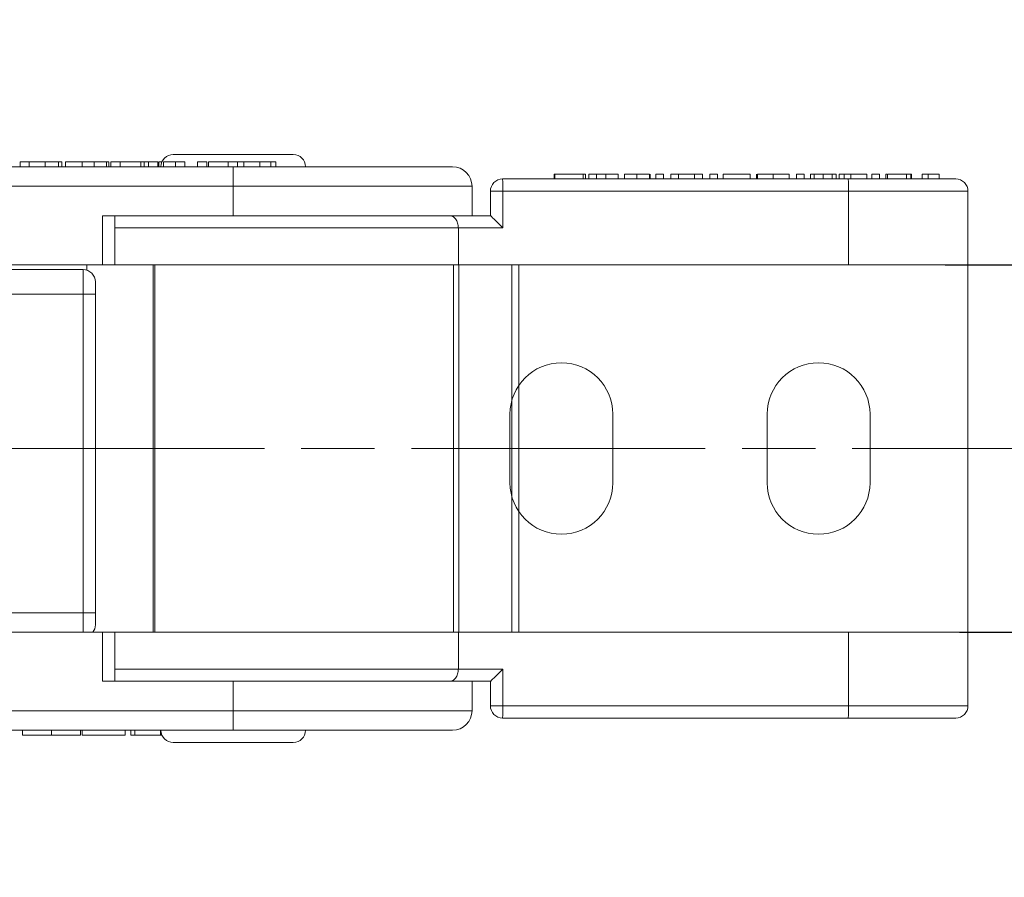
# Model space of a CAD drawing. Header units: millimetres. Extents: x 3075 to 3577, y -362 to -10.
# Tile 8 of 30: x 3461 to 3501, y -271 to -236. Entities that reach past the tile are written whole.
import ezdxf

# ---------------------------------------------------------------- set-up
doc = ezdxf.new("R2010")
doc.units = ezdxf.units.MM
doc.linetypes.add('ACAD_ISO08W100', pattern=[36, 24, -3, 6, -3])
doc.linetypes.add('CENTER', pattern=[0.6, 0.375, -0.075, 0.075, -0.075])
doc.layers.add('中心线', color=1, linetype='CENTER', lineweight=25)
doc.styles.get("Standard").update_dxf_attribs({"font": '仿宋_GB2312.ttf', "width": 0.8})
doc.dimstyles.new('ISO-15', dxfattribs={"dimtxt": 5, "dimasz": 5, "dimexe": 2.5, "dimexo": 0.625, "dimgap": 2.5, "dimtad": 1, "dimdsep": 46, "dimtxsty": 'Standard', "dimcen": 2.5, "dimadec": 0, "dimazin": 0, "dimtfac": 1, "dimtmove": 0, "dimatfit": 3, "dimfxl": 0, "dimarcsym": 0})

# ---------------------------------------------------------------- blocks, each defined once
blk = doc.blocks.new('*D221')
at = {"color": 0, "lineweight": -2}
for p, q in [((3521.878, -240.776), (3521.878, -235.776)), ((3498.361, -245.776), (3524.378, -245.776)), ((3521.878, -245.776), (3521.878, -260.776)), ((3498.95, -260.776), (3524.378, -260.776)), ((3521.878, -265.776), (3521.878, -270.776))]:
    blk.add_line(p, q, dxfattribs=at)
at = {"color": 0, "lineweight": 9}
for points in [[(3521.044, -240.776), (3522.711, -240.776), (3521.878, -245.776)], [(3521.044, -265.776), (3522.711, -265.776), (3521.878, -260.776)]]:
    blk.add_solid(points, dxfattribs=at)
at = {"layer": 'Defpoints', "color": 0, "lineweight": 9}
for p in [(3497.736, -245.776), (3498.325, -260.776), (3521.878, -260.776)]:
    blk.add_point(p, dxfattribs=at)
at = {"color": 0, "lineweight": 9, "insert": (3516.878, -253.276), "char_height": 5, "attachment_point": 5, "rotation": 90}
blk.add_mtext('15', dxfattribs=at)

msp = doc.modelspace()

# ---------------------------------------------------------------- linework, layer by layer
at = {"color": 7, "linetype": 'Continuous', "lineweight": 15}
for p, q in [((3460.592, -241.776), (3460.592, -241.576)), ((3460.959, -241.776), (3460.959, -241.576)), ((3461.427, -241.576), (3461.364, -241.576)), ((3461.614, -241.576), (3461.614, -241.776)), ((3462.151, -241.776), (3462.151, -241.576)), ((3462.292, -241.776), (3462.292, -241.576)), ((3462.445, -241.576), (3462.445, -241.776)), ((3462.445, -241.576), (3463.122, -241.576)), ((3463.122, -241.776), (3463.122, -241.576)), ((3464.051, -241.576), (3463.469, -241.576)), ((3463.607, -241.776), (3463.607, -241.576)), ((3464.211, -241.576), (3464.051, -241.576)), ((3464.112, -241.776), (3464.112, -241.576)), ((3464.211, -241.776), (3464.211, -241.576)), ((3464.29, -241.776), (3464.29, -241.576)), ((3464.675, -241.576), (3464.29, -241.576)), ((3464.675, -241.576), (3464.675, -241.776)), ((3465.521, -241.576), (3464.675, -241.576)), ((3465.521, -241.776), (3465.521, -241.576)), ((3465.649, -241.576), (3465.521, -241.576)), ((3465.649, -241.776), (3465.649, -241.576)), ((3465.827, -241.576), (3465.649, -241.576)), ((3465.827, -241.776), (3465.827, -241.576)), ((3466.212, -241.576), (3465.827, -241.576)), ((3466.212, -241.576), (3466.212, -241.776)), ((3466.258, -241.776), (3466.258, -241.576)), ((3466.442, -241.776), (3466.442, -241.576)), ((3466.929, -241.776), (3466.929, -241.576)), ((3466.929, -241.576), (3467.313, -241.576)), ((3467.313, -241.776), (3467.313, -241.576)), ((3467.825, -241.776), (3467.825, -241.576)), ((3468.21, -241.576), (3467.825, -241.576)), ((3468.21, -241.576), (3468.21, -241.776)), ((3468.285, -241.776), (3468.285, -241.576)), ((3469.08, -241.576), (3468.285, -241.576)), ((3469.08, -241.776), (3469.08, -241.576)), ((3469.465, -241.576), (3469.08, -241.576)), ((3469.465, -241.576), (3469.465, -241.776)), ((3469.721, -241.576), (3469.465, -241.576)), ((3469.721, -241.776), (3469.721, -241.576)), ((3470.374, -241.776), (3470.374, -241.576)), ((3470.83, -241.776), (3470.83, -241.576)), ((3471.028, -241.776), (3471.028, -241.576)), ((3469.29, -241.776), (3454.961, -241.776)), ((3469.29, -242.576), (3469.29, -241.776)), ((3480.29, -242.276), (3494.398, -242.276)), ((3482.393, -242.276), (3482.393, -242.076)), ((3482.418, -242.076), (3482.393, -242.076)), ((3483.572, -242.076), (3482.418, -242.076)), ((3482.418, -242.276), (3482.418, -242.076)), ((3483.572, -242.276), (3483.572, -242.076)), ((3483.675, -242.076), (3483.572, -242.076)), ((3483.675, -242.276), (3483.675, -242.076)), ((3483.803, -242.276), (3483.803, -242.076)), ((3484.121, -242.276), (3484.121, -242.076)), ((3484.499, -242.276), (3484.499, -242.076)), ((3484.499, -242.076), (3485.008, -242.076)), ((3485.008, -242.276), (3485.008, -242.076)), ((3485.265, -242.276), (3485.265, -242.076)), ((3485.765, -242.276), (3485.765, -242.076)), ((3486.29, -242.276), (3486.29, -242.076)), ((3486.316, -242.276), (3486.316, -242.076)), ((3486.547, -242.276), (3486.547, -242.076)), ((3486.854, -242.076), (3486.547, -242.076)), ((3486.854, -242.276), (3486.854, -242.076)), ((3487.162, -242.276), (3487.162, -242.076)), ((3487.47, -242.076), (3487.162, -242.076)), ((3488.122, -242.076), (3487.47, -242.076)), ((3487.47, -242.276), (3487.47, -242.076)), ((3488.122, -242.276), (3488.122, -242.076)), ((3488.444, -242.076), (3488.122, -242.076)), ((3488.444, -242.276), (3488.444, -242.076)), ((3488.752, -242.276), (3488.752, -242.076)), ((3489.059, -242.076), (3488.752, -242.076)), ((3489.059, -242.276), (3489.059, -242.076)), ((3489.29, -242.276), (3489.29, -242.076)), ((3490.393, -242.076), (3489.29, -242.076)), ((3490.393, -242.276), (3490.393, -242.076)), ((3490.649, -242.276), (3490.649, -242.076)), ((3490.7, -242.276), (3490.7, -242.076)), ((3491.333, -242.276), (3491.333, -242.076)), ((3491.333, -242.076), (3491.983, -242.076)), ((3491.983, -242.276), (3491.983, -242.076)), ((3492.598, -242.076), (3492.29, -242.076)), ((3492.29, -242.276), (3492.29, -242.076)), ((3492.598, -242.276), (3492.598, -242.076)), ((3492.854, -242.276), (3492.854, -242.076)), ((3493.012, -242.276), (3493.012, -242.076)), ((3493.38, -242.276), (3493.38, -242.076)), ((3493.747, -242.076), (3493.747, -242.276)), ((3493.906, -242.276), (3493.906, -242.076)), ((3494.034, -242.276), (3494.034, -242.076)), ((3494.239, -242.076), (3494.034, -242.076)), ((3494.239, -242.276), (3494.239, -242.076)), ((3494.506, -242.076), (3494.239, -242.076)), ((3494.506, -242.276), (3494.506, -242.076)), ((3495.162, -242.076), (3494.506, -242.076)), ((3495.162, -242.276), (3495.162, -242.076)), ((3495.675, -242.076), (3495.367, -242.076)), ((3495.367, -242.276), (3495.367, -242.076)), ((3495.675, -242.276), (3495.675, -242.076)), ((3495.931, -242.276), (3495.931, -242.076)), ((3496.008, -242.276), (3496.008, -242.076)), ((3496.777, -242.076), (3496.008, -242.076)), ((3496.777, -242.276), (3496.777, -242.076)), ((3496.957, -242.076), (3496.777, -242.076)), ((3496.957, -242.276), (3496.957, -242.076)), ((3496.983, -242.076), (3496.957, -242.076)), ((3496.983, -242.276), (3496.983, -242.076)), ((3497.418, -242.076), (3497.418, -242.276)), ((3497.418, -242.076), (3497.664, -242.076)), ((3497.664, -242.276), (3497.664, -242.076)), ((3498.111, -242.276), (3498.111, -242.076)), ((3454.626, -242.576), (3469.29, -242.576)), ((3469.29, -242.576), (3469.29, -243.776)), ((3479.04, -242.576), (3469.29, -242.576)), ((3479.04, -243.776), (3479.04, -242.576)), ((3479.79, -242.776), (3479.79, -243.776)), ((3480.302, -242.776), (3479.79, -242.776)), ((3480.302, -244.276), (3480.302, -242.776)), ((3480.302, -242.776), (3494.41, -242.776)), ((3494.41, -242.776), (3494.41, -245.776)), ((3499.29, -242.776), (3494.41, -242.776)), ((3499.29, -245.776), (3499.29, -242.776)), ((3463.955, -243.776), (3463.955, -245.776)), ((3463.955, -243.776), (3469.29, -243.776)), ((3464.455, -245.776), (3464.455, -243.776)), ((3469.29, -243.776), (3478.646, -243.776)), ((3478.646, -243.776), (3479.79, -243.776)), ((3478.483, -244.276), (3464.455, -244.276)), ((3478.483, -245.776), (3478.483, -244.276)), ((3478.483, -244.276), (3480.302, -244.276)), ((3463.955, -245.776), (3449.29, -245.776)), ((3463.16, -245.976), (3450.66, -245.976)), ((3463.16, -246.976), (3463.16, -245.976)), ((3463.307, -245.776), (3463.307, -245.998)), ((3463.955, -245.776), (3464.455, -245.776)), ((3464.455, -245.776), (3478.483, -245.776)), ((3466.023, -245.776), (3466.023, -253.276)), ((3466.09, -253.276), (3466.09, -245.776)), ((3478.29, -245.776), (3478.29, -253.276)), ((3478.483, -245.776), (3494.41, -245.776)), ((3478.503, -253.276), (3478.503, -245.776)), ((3480.661, -245.776), (3480.661, -253.276)), ((3480.948, -253.276), (3480.948, -245.776)), ((3494.41, -245.776), (3499.29, -245.776)), ((3499.29, -253.276), (3499.29, -245.776)), ((3450.66, -246.976), (3463.16, -246.976)), ((3463.66, -246.976), (3463.16, -246.976)), ((3463.16, -246.976), (3463.16, -253.276)), ((3463.66, -253.276), (3463.66, -246.976)), ((3480.59, -251.876), (3480.59, -254.676)), ((3484.79, -254.676), (3484.79, -251.876)), ((3491.09, -251.876), (3491.09, -254.676)), ((3495.29, -254.676), (3495.29, -251.876)), ((3463.16, -253.276), (3463.16, -259.976)), ((3463.66, -259.976), (3463.66, -253.276)), ((3466.023, -253.276), (3466.023, -260.776)), ((3466.09, -260.776), (3466.09, -253.276)), ((3478.29, -253.276), (3478.29, -260.776)), ((3478.503, -260.776), (3478.503, -253.276)), ((3480.661, -253.276), (3480.661, -260.776)), ((3480.948, -260.776), (3480.948, -253.276)), ((3499.29, -260.776), (3499.29, -253.276)), ((3463.16, -259.976), (3450.66, -259.976)), ((3463.16, -259.976), (3463.66, -259.976)), ((3463.16, -260.776), (3463.16, -259.976)), ((3449.29, -260.776), (3463.955, -260.776)), ((3463.955, -260.776), (3463.955, -262.776)), ((3464.455, -260.776), (3463.955, -260.776)), ((3464.455, -262.776), (3464.455, -260.776)), ((3478.483, -260.776), (3464.455, -260.776)), ((3478.483, -262.276), (3478.483, -260.776)), ((3494.41, -260.776), (3478.483, -260.776)), ((3494.41, -260.776), (3494.41, -263.776)), ((3499.29, -260.776), (3494.41, -260.776)), ((3499.29, -263.776), (3499.29, -260.776)), ((3464.455, -262.276), (3478.483, -262.276)), ((3480.302, -262.276), (3478.483, -262.276)), ((3480.302, -263.776), (3480.302, -262.276)), ((3463.955, -262.776), (3469.29, -262.776)), ((3469.29, -262.776), (3469.29, -263.976)), ((3478.646, -262.776), (3469.29, -262.776)), ((3478.646, -262.776), (3479.79, -262.776)), ((3479.04, -263.976), (3479.04, -262.776)), ((3479.79, -262.776), (3479.79, -263.776)), ((3469.29, -263.976), (3454.626, -263.976)), ((3469.29, -263.976), (3469.29, -264.776)), ((3469.29, -263.976), (3479.04, -263.976)), ((3479.79, -263.776), (3480.302, -263.776)), ((3494.41, -263.776), (3480.302, -263.776)), ((3494.41, -263.776), (3499.29, -263.776)), ((3494.398, -264.276), (3480.29, -264.276)), ((3454.961, -264.776), (3469.29, -264.776)), ((3460.688, -264.776), (3460.688, -264.976)), ((3461.87, -264.976), (3461.87, -264.776)), ((3463.06, -264.776), (3463.06, -264.976)), ((3463.121, -264.976), (3463.121, -264.776)), ((3464.884, -264.776), (3464.884, -264.976)), ((3465.106, -264.776), (3465.106, -264.976)), ((3465.267, -264.776), (3465.267, -264.976)), ((3466.324, -264.976), (3466.324, -264.776)), ((3463.121, -264.976), (3464.884, -264.976)), ((3465.106, -264.976), (3465.267, -264.976)), ((3465.267, -264.976), (3466.324, -264.976)), ((3466.324, -264.976), (3466.382, -264.976))]:
    msp.add_line(p, q, dxfattribs=at)
for centre, radius, start, end in [((3466.84, -241.776), 0.5, 90, 180), ((3471.74, -241.776), 0.5, 0, 90), ((3478.24, -242.576), 0.8, 0, 90), ((3480.29, -242.776), 0.5, 90, 180), ((3475.09, -242.651), 5.214, 358.627, 4.1252), ((3489.198, -242.651), 5.214, 358.627, 4.1252), ((3498.79, -242.776), 0.5, 0, 90), ((3463.16, -246.476), 0.5, 360, 90), ((3482.69, -251.876), 2.1, 0, 180), ((3493.19, -251.876), 2.1, 0, 180), ((3482.69, -254.676), 2.1, 180, 0), ((3493.19, -254.676), 2.1, 180, 0), ((3463.16, -260.476), 0.5, 323.1301, 360), ((3478.24, -263.976), 0.8, 270, 360), ((3480.29, -263.776), 0.5, 180, 270), ((3475.09, -263.901), 5.214, 355.8748, 1.373), ((3489.198, -263.901), 5.214, 355.8748, 1.373), ((3498.79, -263.776), 0.5, 270, 0), ((3466.84, -264.776), 0.5, 180, 270), ((3471.74, -264.776), 0.5, 270, 0)]:
    msp.add_arc(centre, radius, start, end, dxfattribs=at)
for centre, major_axis, start_param, end_param in [((3480.29, -244.276), (-0.5, 0.5), 4.700376, 6.271173), ((3480.29, -262.276), (-0.5, -0.5), 0.012013, 1.582809)]:
    msp.add_ellipse(centre, major_axis=major_axis, ratio=0.012013, start_param=start_param, end_param=end_param, dxfattribs=at)
for points, knots in [([(3461.01, -241.576), (3460.96, -241.576), (3460.842, -241.576), (3460.7, -241.576), (3460.605, -241.576), (3460.596, -241.576), (3460.592, -241.576)], [0, 0, 0, 0, 0.1784934, 0.4138134, 0.6871296, 1, 1, 1, 1]), ([(3461.614, -241.576), (3461.52, -241.576), (3461.359, -241.576), (3461.164, -241.576), (3461.037, -241.576), (3460.979, -241.576), (3460.964, -241.576), (3460.959, -241.576)], [0, 0, 0, 0, 0.284938, 0.489037, 0.692754, 0.904788, 1, 1, 1, 1]), ([(3462.151, -241.576), (3462.124, -241.576), (3462.071, -241.576), (3461.972, -241.576), (3461.86, -241.576), (3461.76, -241.576), (3461.677, -241.576), (3461.635, -241.576), (3461.614, -241.576)], [0, 0, 0, 0, 0.198178, 0.402258, 0.594941, 0.795362, 0.897384, 1, 1, 1, 1]), ([(3462.292, -241.576), (3462.292, -241.576), (3462.291, -241.576), (3462.283, -241.576), (3462.269, -241.576), (3462.247, -241.576), (3462.211, -241.576), (3462.171, -241.576), (3462.151, -241.576)], [0, 0, 0, 0, 0.142815, 0.286331, 0.415095, 0.544797, 0.769652, 1, 1, 1, 1]), ([(3463.122, -241.576), (3463.156, -241.576), (3463.222, -241.576), (3463.336, -241.576), (3463.441, -241.576), (3463.536, -241.576), (3463.583, -241.576), (3463.607, -241.576)], [0, 0, 0, 0, 0.2061597, 0.4123253, 0.7060368, 0.8529783, 1, 1, 1, 1]), ([(3463.607, -241.576), (3463.674, -241.576), (3463.797, -241.576), (3463.947, -241.576), (3464.049, -241.576), (3464.104, -241.576), (3464.11, -241.576), (3464.112, -241.576)], [0, 0, 0, 0, 0.24221, 0.444968, 0.647176, 0.869019, 1, 1, 1, 1]), ([(3466.345, -241.576), (3466.333, -241.576), (3466.259, -241.576), (3466.259, -241.576), (3466.258, -241.576)], [0, 0, 0, 0, 0.158241, 1, 1, 1, 1]), ([(3466.442, -241.576), (3466.503, -241.576), (3466.624, -241.576), (3466.788, -241.576), (3466.882, -241.576), (3466.929, -241.576)], [0, 0, 0, 0, 0.340777, 0.666506, 1, 1, 1, 1]), ([(3471.74, -241.276), (3471.707, -241.276), (3471.656, -241.276), (3471.351, -241.276), (3471.035, -241.276), (3470.645, -241.276), (3470.074, -241.276), (3469.29, -241.276), (3468.506, -241.276), (3467.935, -241.276), (3467.545, -241.276), (3467.229, -241.276), (3466.924, -241.276), (3466.873, -241.276), (3466.84, -241.276)], [0, 0, 0, 0, 0.119721, 0.184896, 0.25, 0.315174, 0.380279, 0.5, 0.619721, 0.684896, 0.75, 0.815174, 0.880279, 1, 1, 1, 1]), ([(3470.374, -241.576), (3470.306, -241.576), (3470.176, -241.576), (3470.003, -241.576), (3469.867, -241.576), (3469.732, -241.576), (3469.725, -241.576), (3469.72, -241.576)], [0, 0, 0, 0, 0.147573, 0.284708, 0.42143, 0.569087, 1, 1, 1, 1]), ([(3470.83, -241.576), (3470.808, -241.576), (3470.763, -241.576), (3470.68, -241.576), (3470.59, -241.576), (3470.507, -241.576), (3470.435, -241.576), (3470.394, -241.576), (3470.374, -241.576)], [0, 0, 0, 0, 0.193766, 0.39358, 0.576637, 0.765409, 0.88229, 1, 1, 1, 1]), ([(3471.028, -241.576), (3471.027, -241.576), (3471.024, -241.576), (3471.004, -241.576), (3470.974, -241.576), (3470.942, -241.576), (3470.897, -241.576), (3470.852, -241.576), (3470.83, -241.576)], [0, 0, 0, 0, 0.236152, 0.473855, 0.601652, 0.730266, 0.863502, 1, 1, 1, 1]), ([(3478.24, -241.776), (3478.211, -241.776), (3478.151, -241.776), (3477.653, -241.776), (3476.828, -241.776), (3475.664, -241.776), (3474.233, -241.776), (3472.629, -241.776), (3470.961, -241.776), (3469.836, -241.776), (3469.29, -241.776)], [0, 0, 0, 0, 0.116516, 0.240011, 0.368641, 0.5, 0.631359, 0.759989, 0.883484, 1, 1, 1, 1]), ([(3483.803, -242.076), (3483.805, -242.076), (3483.81, -242.076), (3483.865, -242.076), (3483.959, -242.076), (3484.054, -242.076), (3484.108, -242.076), (3484.121, -242.076)], [0, 0, 0, 0, 0.254109, 0.509869, 0.758571, 0.943833, 1, 1, 1, 1]), ([(3484.121, -242.076), (3484.141, -242.076), (3484.182, -242.076), (3484.245, -242.076), (3484.308, -242.076), (3484.372, -242.076), (3484.435, -242.076), (3484.477, -242.076), (3484.499, -242.076)], [0, 0, 0, 0, 0.1650957, 0.3323336, 0.4989735, 0.6657812, 0.8328611, 1, 1, 1, 1]), ([(3485.765, -242.076), (3485.697, -242.076), (3485.58, -242.076), (3485.439, -242.076), (3485.34, -242.076), (3485.275, -242.076), (3485.268, -242.076), (3485.265, -242.076)], [0, 0, 0, 0, 0.244171, 0.417431, 0.589751, 0.797473, 1, 1, 1, 1]), ([(3486.29, -242.076), (3486.278, -242.076), (3486.259, -242.076), (3486.161, -242.076), (3486.033, -242.076), (3485.894, -242.076), (3485.804, -242.076), (3485.765, -242.076)], [0, 0, 0, 0, 0.3216668, 0.5091114, 0.6978137, 0.8706424, 1, 1, 1, 1]), ([(3490.7, -242.076), (3490.707, -242.076), (3490.72, -242.076), (3490.818, -242.076), (3490.941, -242.076), (3491.113, -242.076), (3491.245, -242.076), (3491.333, -242.076)], [0, 0, 0, 0, 0.21808, 0.432748, 0.574786, 0.717128, 1, 1, 1, 1]), ([(3493.012, -242.076), (3492.988, -242.076), (3492.94, -242.076), (3492.902, -242.076), (3492.877, -242.076), (3492.864, -242.076), (3492.855, -242.076), (3492.855, -242.076), (3492.854, -242.076)], [0, 0, 0, 0, 0.179055, 0.363064, 0.52073, 0.679326, 0.83951, 1, 1, 1, 1]), ([(3493.38, -242.076), (3493.35, -242.076), (3493.288, -242.076), (3493.203, -242.076), (3493.129, -242.076), (3493.077, -242.076), (3493.039, -242.076), (3493.021, -242.076), (3493.012, -242.076)], [0, 0, 0, 0, 0.205745, 0.41914, 0.597967, 0.784446, 0.891822, 1, 1, 1, 1]), ([(3493.747, -242.076), (3493.731, -242.076), (3493.7, -242.076), (3493.644, -242.076), (3493.583, -242.076), (3493.52, -242.076), (3493.452, -242.076), (3493.404, -242.076), (3493.38, -242.076)], [0, 0, 0, 0, 0.1832926, 0.3708047, 0.5204691, 0.6744147, 0.8351892, 1, 1, 1, 1]), ([(3493.906, -242.076), (3493.905, -242.076), (3493.903, -242.076), (3493.886, -242.076), (3493.863, -242.076), (3493.836, -242.076), (3493.801, -242.076), (3493.765, -242.076), (3493.747, -242.076)], [0, 0, 0, 0, 0.240478, 0.481926, 0.608703, 0.736129, 0.866883, 1, 1, 1, 1]), ([(3494.398, -242.276), (3494.955, -242.276), (3495.81, -242.276), (3496.832, -242.276), (3497.533, -242.276), (3498.097, -242.276), (3498.642, -242.276), (3498.732, -242.276), (3498.79, -242.276)], [0, 0, 0, 0, 0.239786, 0.368572, 0.5, 0.631428, 0.760214, 1, 1, 1, 1]), ([(3495.977, -242.076), (3495.969, -242.076), (3495.933, -242.076), (3495.932, -242.076), (3495.931, -242.076)], [0, 0, 0, 0, 0.220402, 1, 1, 1, 1]), ([(3497.664, -242.076), (3497.698, -242.076), (3497.776, -242.076), (3497.957, -242.076), (3498.084, -242.076), (3498.111, -242.076)], [0, 0, 0, 0, 0.385879, 0.872038, 1, 1, 1, 1]), ([(3469.383, -243.776), (3469.402, -243.776), (3469.961, -243.776), (3471.082, -243.776), (3472.693, -243.776), (3474.218, -243.776), (3475.577, -243.776), (3476.701, -243.776), (3477.576, -243.776), (3477.941, -243.776), (3478.119, -243.776)], [0, 0, 0, 0, 0.004906, 0.144614, 0.288997, 0.435837, 0.582677, 0.72706, 0.866767, 1, 1, 1, 1]), ([(3478.119, -243.776), (3478.163, -243.782), (3478.25, -243.794), (3478.351, -243.88), (3478.417, -243.981), (3478.454, -244.074), (3478.478, -244.174), (3478.481, -244.242), (3478.483, -244.276)], [0, 0, 0, 0, 0.2494928, 0.4990839, 0.6363631, 0.7644642, 0.8850235, 1, 1, 1, 1]), ([(3463.66, -246.976), (3463.66, -246.913), (3463.66, -246.816), (3463.66, -246.7), (3463.66, -246.62), (3463.66, -246.555), (3463.66, -246.493), (3463.66, -246.483), (3463.66, -246.476)], [0, 0, 0, 0, 0.239443, 0.369379, 0.5, 0.629936, 0.760557, 1, 1, 1, 1]), ([(3463.66, -260.476), (3463.66, -260.469), (3463.66, -260.459), (3463.66, -260.397), (3463.66, -260.332), (3463.66, -260.252), (3463.66, -260.136), (3463.66, -260.039), (3463.66, -259.976)], [0, 0, 0, 0, 0.239443, 0.369379, 0.5, 0.629936, 0.760557, 1, 1, 1, 1]), ([(3478.119, -262.776), (3478.163, -262.77), (3478.25, -262.758), (3478.351, -262.672), (3478.417, -262.571), (3478.454, -262.478), (3478.478, -262.378), (3478.481, -262.309), (3478.483, -262.276)], [0, 0, 0, 0, 0.2494932, 0.4990846, 0.6363765, 0.7644821, 0.8850371, 1, 1, 1, 1]), ([(3478.119, -262.776), (3477.941, -262.776), (3477.576, -262.776), (3476.701, -262.776), (3475.577, -262.776), (3474.218, -262.776), (3472.693, -262.776), (3471.082, -262.776), (3469.961, -262.776), (3469.402, -262.776), (3469.383, -262.776)], [0, 0, 0, 0, 0.133233, 0.27294, 0.417323, 0.564163, 0.711003, 0.855386, 0.995094, 1, 1, 1, 1]), ([(3498.79, -264.276), (3498.732, -264.276), (3498.642, -264.276), (3498.097, -264.276), (3497.533, -264.276), (3496.832, -264.276), (3495.81, -264.276), (3494.955, -264.276), (3494.398, -264.276)], [0, 0, 0, 0, 0.239786, 0.368572, 0.5, 0.631428, 0.760214, 1, 1, 1, 1]), ([(3478.24, -264.776), (3478.211, -264.776), (3478.151, -264.776), (3477.653, -264.776), (3476.828, -264.776), (3475.664, -264.776), (3474.233, -264.776), (3472.629, -264.776), (3470.961, -264.776), (3469.836, -264.776), (3469.29, -264.776)], [0, 0, 0, 0, 0.116516, 0.240011, 0.368641, 0.5, 0.631359, 0.759989, 0.883484, 1, 1, 1, 1]), ([(3460.688, -264.976), (3460.694, -264.976), (3460.708, -264.976), (3460.861, -264.976), (3461.135, -264.976), (3461.491, -264.976), (3461.739, -264.976), (3461.87, -264.976)], [0, 0, 0, 0, 0.204609, 0.411109, 0.621842, 0.801311, 1, 1, 1, 1]), ([(3461.87, -264.976), (3462.005, -264.976), (3462.277, -264.976), (3462.632, -264.976), (3462.882, -264.976), (3463.036, -264.976), (3463.051, -264.976), (3463.06, -264.976)], [0, 0, 0, 0, 0.205416, 0.413489, 0.592452, 0.772931, 1, 1, 1, 1]), ([(3466.84, -265.276), (3466.873, -265.276), (3466.924, -265.276), (3467.229, -265.276), (3467.546, -265.276), (3467.935, -265.276), (3468.506, -265.276), (3469.29, -265.276), (3470.074, -265.276), (3470.645, -265.276), (3471.035, -265.276), (3471.351, -265.276), (3471.656, -265.276), (3471.707, -265.276), (3471.74, -265.276)], [0, 0, 0, 0, 0.119721, 0.184896, 0.25, 0.315174, 0.380279, 0.5, 0.619721, 0.684896, 0.75, 0.815174, 0.880279, 1, 1, 1, 1])]:
    msp.add_open_spline(points, degree=3, knots=knots, dxfattribs=at)
at = {"layer": '中心线', "linetype": 'ACAD_ISO08W100', "lineweight": 13, "ltscale": 0.5}
msp.add_line((3506.564, -253.276), (3242.723, -253.276), dxfattribs=at)

# ---------------------------------------------------------------- dimensions: what is measured, and where the dimension line sits
at = {"color": 5, "lineweight": 9}
dim = msp.add_linear_dim(base=(3521.878, -260.776), p1=(3497.736, -245.776), p2=(3498.325, -260.776), angle=90, dimstyle='ISO-15', dxfattribs=at)
dim.commit()
dim.dimension.update_dxf_attribs({"geometry": '*D221', "text_midpoint": (3516.878, -253.276)})

doc.saveas('drawing.dxf')
